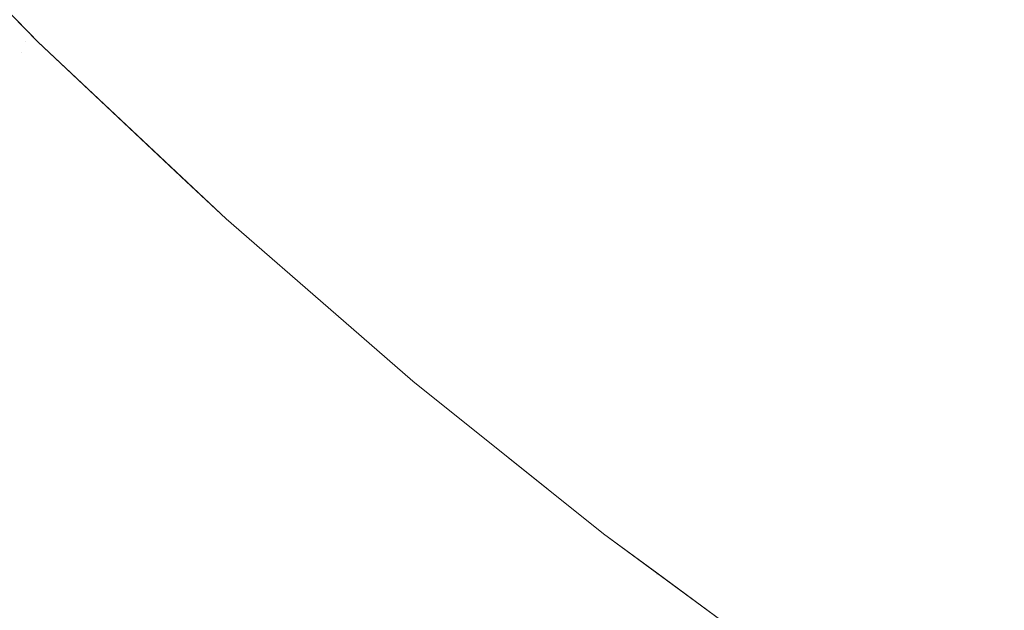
# Model space of a CAD drawing. Header units: centimetres. Extents: x -17.1 to 18.2, y 3.4 to 5.2.
# Tile 115 of 256: x -5.1716 to -5.1505, y 3.7203 to 3.7329. Entities that reach past the tile are written whole.
import ezdxf

# ---------------------------------------------------------------- set-up
doc = ezdxf.new("R2010")
doc.units = ezdxf.units.CM
doc.header["$LTSCALE"] = 2.54
doc.layers.add('Lucido design-1', color=7, linetype='Continuous')

# ---------------------------------------------------------------- blocks, each defined once
blk = doc.blocks.new('Gruppo-4-1')
at = {"color": 7, "linetype": 'Continuous', "lineweight": 9}
blk.add_3dface([(-17.020308, 5.100212, -1872.215514), (-17.020308, 3.500212, -1872.215514), (18.147234, 3.500212, -1872.215514), (18.147234, 5.100212, -1872.215514)], dxfattribs=at)
for points, invisible_edges in [([(-5.171201, 3.73243, -1872.915514), (-5.174516, 3.735811, -1872.915514), (-5.17525, 3.736559, -1872.715514), (-5.171381, 3.732614, -1872.715514)], 10), ([(-5.171376, 3.732631, -1872.713294), (-5.171381, 3.732614, -1872.715514), (-5.17525, 3.736559, -1872.715514), (-5.174519, 3.735819, -1872.713294)], 13), ([(-5.16658, 3.733423, -1872.685667), (-5.166821, 3.732827, -1872.687998), (-5.169989, 3.735845, -1872.687998), (-5.169737, 3.73643, -1872.685667)], 15), ([(-5.16222, 3.733491, -1872.676402), (-5.162531, 3.73267, -1872.678705), (-5.16573, 3.735525, -1872.678705), (-5.165404, 3.736331, -1872.676402)], 15), ([(-5.161538, 3.735292, -1872.67184), (-5.161167, 3.736274, -1872.669585), (-5.157959, 3.733599, -1872.669585), (-5.158311, 3.732601, -1872.67184)], 15), ([(-5.174443, 3.735985, -1872.7088), (-5.174376, 3.736132, -1872.706529), (-5.171238, 3.732949, -1872.706529), (-5.171303, 3.7328, -1872.7088)], 15), ([(-5.171403, 3.732568, -1872.918688), (-5.174548, 3.735758, -1872.918688), (-5.174516, 3.735811, -1872.915514), (-5.171201, 3.73243, -1872.915514)], 11), ([(-5.174519, 3.735819, -1872.713294), (-5.174491, 3.735881, -1872.711056), (-5.171349, 3.732694, -1872.711056), (-5.171376, 3.732631, -1872.713294)], 15), ([(-5.171303, 3.7328, -1872.7088), (-5.171349, 3.732694, -1872.711056), (-5.174491, 3.735881, -1872.711056), (-5.174443, 3.735985, -1872.7088)], 15), ([(-5.17022, 3.735311, -1872.690331), (-5.169989, 3.735845, -1872.687998), (-5.166821, 3.732827, -1872.687998), (-5.167041, 3.732284, -1872.690331)], 15), ([(-5.171559, 3.732206, -1872.925326), (-5.174711, 3.735402, -1872.925326), (-5.174607, 3.735628, -1872.921959), (-5.17146, 3.732436, -1872.921959)], 15), ([(-5.17146, 3.732436, -1872.921959), (-5.174607, 3.735628, -1872.921959), (-5.174548, 3.735758, -1872.918688), (-5.171403, 3.732568, -1872.918688)], 15), ([(-5.157588, 3.73465, -1872.66735), (-5.157197, 3.735755, -1872.665138), (-5.153957, 3.733238, -1872.665138), (-5.154326, 3.732116, -1872.66735)], 15), ([(-5.153571, 3.734414, -1872.662952), (-5.153167, 3.735643, -1872.660793), (-5.149904, 3.73329, -1872.660793), (-5.150284, 3.732043, -1872.662952)], 15), ([(-5.174862, 3.735072, -1872.928788), (-5.174711, 3.735402, -1872.925326), (-5.171559, 3.732206, -1872.925326), (-5.171626, 3.732051, -1872.927046)], 15), ([(-5.166034, 3.734772, -1872.681018), (-5.16573, 3.735525, -1872.678705), (-5.162531, 3.73267, -1872.678705), (-5.162821, 3.731904, -1872.681018)], 15), ([(-5.167041, 3.732284, -1872.690331), (-5.16724, 3.731791, -1872.692664), (-5.170428, 3.734828, -1872.692664), (-5.17022, 3.735311, -1872.690331)], 15), ([(-5.158311, 3.732601, -1872.67184), (-5.158644, 3.731658, -1872.674113), (-5.161889, 3.734365, -1872.674113), (-5.161538, 3.735292, -1872.67184)], 15), ([(-5.170615, 3.734394, -1872.694993), (-5.170428, 3.734828, -1872.692664), (-5.16724, 3.731791, -1872.692664), (-5.167419, 3.731349, -1872.694993)], 15), ([(-5.162821, 3.731904, -1872.681018), (-5.163091, 3.731191, -1872.683339), (-5.166318, 3.734071, -1872.683339), (-5.166034, 3.734772, -1872.681018)], 15), ([(-5.154326, 3.732116, -1872.66735), (-5.154677, 3.731049, -1872.669585), (-5.157959, 3.733599, -1872.669585), (-5.157588, 3.73465, -1872.66735)], 15), ([(-5.167419, 3.731349, -1872.694993), (-5.167577, 3.730958, -1872.697318), (-5.170781, 3.73401, -1872.697318), (-5.170615, 3.734394, -1872.694993)], 15), ([(-5.16222, 3.733491, -1872.676402), (-5.161889, 3.734365, -1872.674113), (-5.158644, 3.731658, -1872.674113), (-5.158958, 3.73077, -1872.676402)], 15), ([(-5.150284, 3.732043, -1872.662952), (-5.150647, 3.730851, -1872.665138), (-5.153957, 3.733238, -1872.665138), (-5.153571, 3.734414, -1872.662952)], 15), ([(-5.170926, 3.733674, -1872.699636), (-5.170781, 3.73401, -1872.697318), (-5.167577, 3.730958, -1872.697318), (-5.167716, 3.730616, -1872.699636)], 15), ([(-5.16658, 3.733423, -1872.685667), (-5.166318, 3.734071, -1872.683339), (-5.163091, 3.731191, -1872.683339), (-5.16334, 3.730532, -1872.685667)], 15), ([(-5.167716, 3.730616, -1872.699636), (-5.167834, 3.730323, -1872.701944), (-5.17105, 3.733386, -1872.701944), (-5.170926, 3.733674, -1872.699636)], 15), ([(-5.158958, 3.73077, -1872.676402), (-5.159253, 3.729937, -1872.678705), (-5.162531, 3.73267, -1872.678705), (-5.16222, 3.733491, -1872.676402)], 15), ([(-5.158311, 3.732601, -1872.67184), (-5.157959, 3.733599, -1872.669585), (-5.154677, 3.731049, -1872.669585), (-5.155009, 3.730036, -1872.67184)], 15), ([(-5.171154, 3.733144, -1872.704243), (-5.17105, 3.733386, -1872.701944), (-5.167834, 3.730323, -1872.701944), (-5.167934, 3.730077, -1872.704243)], 15), ([(-5.16334, 3.730532, -1872.685667), (-5.16357, 3.729926, -1872.687998), (-5.166821, 3.732827, -1872.687998), (-5.16658, 3.733423, -1872.685667)], 15), ([(-5.167934, 3.730077, -1872.704243), (-5.168014, 3.729878, -1872.706529), (-5.171238, 3.732949, -1872.706529), (-5.171154, 3.733144, -1872.704243)], 15), ([(-5.154326, 3.732116, -1872.66735), (-5.153957, 3.733238, -1872.665138), (-5.150647, 3.730851, -1872.665138), (-5.150993, 3.729713, -1872.66735)], 15), ([(-5.171303, 3.7328, -1872.7088), (-5.171238, 3.732949, -1872.706529), (-5.168014, 3.729878, -1872.706529), (-5.168076, 3.729726, -1872.7088)], 15), ([(-5.171201, 3.73243, -1872.715514), (-5.171381, 3.732614, -1872.715514), (-5.171376, 3.732631, -1872.713294)], 10), ([(-5.171376, 3.732631, -1872.713294), (-5.171349, 3.732694, -1872.711056), (-5.168119, 3.729618, -1872.711056), (-5.168145, 3.729554, -1872.713294)], 15), ([(-5.171201, 3.73243, -1872.715514), (-5.171376, 3.732631, -1872.713294), (-5.168145, 3.729554, -1872.713294)], 11), ([(-5.168076, 3.729726, -1872.7088), (-5.168119, 3.729618, -1872.711056), (-5.171349, 3.732694, -1872.711056), (-5.171303, 3.7328, -1872.7088)], 15), ([(-5.167041, 3.732284, -1872.690331), (-5.166821, 3.732827, -1872.687998), (-5.16357, 3.729926, -1872.687998), (-5.163779, 3.729373, -1872.690331)], 15), ([(-5.162821, 3.731904, -1872.681018), (-5.162531, 3.73267, -1872.678705), (-5.159253, 3.729937, -1872.678705), (-5.159528, 3.729158, -1872.681018)], 15), ([(-5.171559, 3.732206, -1872.925326), (-5.17146, 3.732436, -1872.921959), (-5.168225, 3.729356, -1872.921959), (-5.168268, 3.729252, -1872.923631)], 15), ([(-5.17146, 3.732436, -1872.921959), (-5.171403, 3.732568, -1872.918688), (-5.168171, 3.72949, -1872.918688), (-5.168193, 3.729435, -1872.920311)], 15), ([(-5.168193, 3.729435, -1872.920311), (-5.168225, 3.729356, -1872.921959), (-5.17146, 3.732436, -1872.921959)], 11), ([(-5.168171, 3.72949, -1872.918688), (-5.171403, 3.732568, -1872.918688), (-5.171201, 3.73243, -1872.915514)], 11), ([(-5.171381, 3.732614, -1872.715514), (-5.171201, 3.73243, -1872.715514), (-5.171201, 3.73243, -1872.915514)], 10), ([(-5.171201, 3.73243, -1872.915514), (-5.16814, 3.729548, -1872.915514), (-5.168171, 3.72949, -1872.918688)], 10), ([(-5.16814, 3.729548, -1872.915514), (-5.171201, 3.73243, -1872.915514), (-5.171201, 3.73243, -1872.715514), (-5.167173, 3.728638, -1872.715514)], 10), ([(-5.168145, 3.729554, -1872.713294), (-5.167173, 3.728638, -1872.715514), (-5.171201, 3.73243, -1872.715514)], 9), ([(-5.155009, 3.730036, -1872.67184), (-5.155324, 3.729079, -1872.674113), (-5.158644, 3.731658, -1872.674113), (-5.158311, 3.732601, -1872.67184)], 15), ([(-5.163779, 3.729373, -1872.690331), (-5.163969, 3.728872, -1872.692664), (-5.16724, 3.731791, -1872.692664), (-5.167041, 3.732284, -1872.690331)], 15), ([(-5.168384, 3.728964, -1872.927046), (-5.168459, 3.728778, -1872.928788), (-5.171704, 3.731869, -1872.928788), (-5.171626, 3.732051, -1872.927046)], 15), ([(-5.171626, 3.732051, -1872.927046), (-5.171559, 3.732206, -1872.925326), (-5.16832, 3.729121, -1872.925326), (-5.168384, 3.728964, -1872.927046)], 15), ([(-5.168268, 3.729252, -1872.923631), (-5.16832, 3.729121, -1872.925326), (-5.171559, 3.732206, -1872.925326)], 11), ([(-5.150993, 3.729713, -1872.66735), (-5.151322, 3.72863, -1872.669585), (-5.154677, 3.731049, -1872.669585), (-5.154326, 3.732116, -1872.66735)], 15), ([(-5.148966, 3.729707, -1872.665138), (-5.150647, 3.730851, -1872.665138), (-5.150284, 3.732043, -1872.662952), (-5.148615, 3.730908, -1872.662952)], 15), ([(-5.171796, 3.731657, -1872.930554), (-5.171704, 3.731869, -1872.928788), (-5.168459, 3.728778, -1872.928788), (-5.168546, 3.728563, -1872.930554)], 15), ([(-5.167419, 3.731349, -1872.694993), (-5.16724, 3.731791, -1872.692664), (-5.163969, 3.728872, -1872.692664), (-5.164139, 3.728422, -1872.694993)], 15), ([(-5.159528, 3.729158, -1872.681018), (-5.159784, 3.728433, -1872.683339), (-5.163091, 3.731191, -1872.683339), (-5.162821, 3.731904, -1872.681018)], 15), ([(-5.168546, 3.728563, -1872.930554), (-5.168646, 3.728316, -1872.932342), (-5.1719, 3.731415, -1872.932342), (-5.171796, 3.731657, -1872.930554)], 15), ([(-5.158958, 3.73077, -1872.676402), (-5.158644, 3.731658, -1872.674113), (-5.155324, 3.729079, -1872.674113), (-5.15562, 3.728177, -1872.676402)], 15), ([(-5.172018, 3.731142, -1872.934153), (-5.1719, 3.731415, -1872.932342), (-5.168646, 3.728316, -1872.932342), (-5.168759, 3.728038, -1872.934153)], 15), ([(-5.164139, 3.728422, -1872.694993), (-5.16429, 3.728024, -1872.697318), (-5.167577, 3.730958, -1872.697318), (-5.167419, 3.731349, -1872.694993)], 15), ([(-5.16334, 3.730532, -1872.685667), (-5.163091, 3.731191, -1872.683339), (-5.159784, 3.728433, -1872.683339), (-5.16002, 3.727763, -1872.685667)], 15), ([(-5.168759, 3.728038, -1872.934153), (-5.168885, 3.727726, -1872.935985), (-5.17215, 3.730836, -1872.935985), (-5.172018, 3.731142, -1872.934153)], 15), ([(-5.167716, 3.730616, -1872.699636), (-5.167577, 3.730958, -1872.697318), (-5.16429, 3.728024, -1872.697318), (-5.164421, 3.727676, -1872.699636)], 15), ([(-5.155009, 3.730036, -1872.67184), (-5.154677, 3.731049, -1872.669585), (-5.151322, 3.72863, -1872.669585), (-5.151635, 3.727603, -1872.67184)], 15), ([(-5.172296, 3.730496, -1872.937837), (-5.17215, 3.730836, -1872.935985), (-5.168885, 3.727726, -1872.935985), (-5.169025, 3.72738, -1872.937837)], 15), ([(-5.15562, 3.728177, -1872.676402), (-5.155898, 3.72733, -1872.678705), (-5.159253, 3.729937, -1872.678705), (-5.158958, 3.73077, -1872.676402)], 15), ([(-5.149301, 3.728562, -1872.66735), (-5.150993, 3.729713, -1872.66735), (-5.150647, 3.730851, -1872.665138), (-5.148966, 3.729707, -1872.665138)], 15), ([(-5.164421, 3.727676, -1872.699636), (-5.164534, 3.727378, -1872.701944), (-5.167834, 3.730323, -1872.701944), (-5.167716, 3.730616, -1872.699636)], 15), ([(-5.16002, 3.727763, -1872.685667), (-5.160238, 3.727147, -1872.687998), (-5.16357, 3.729926, -1872.687998), (-5.16334, 3.730532, -1872.685667)], 15), ([(-5.169025, 3.72738, -1872.937837), (-5.169179, 3.726997, -1872.939711), (-5.172458, 3.73012, -1872.939711), (-5.172296, 3.730496, -1872.937837)], 15), ([(-5.167934, 3.730077, -1872.704243), (-5.167834, 3.730323, -1872.701944), (-5.164534, 3.727378, -1872.701944), (-5.164629, 3.727128, -1872.704243)], 15), ([(-5.172636, 3.729708, -1872.941603), (-5.172458, 3.73012, -1872.939711), (-5.169179, 3.726997, -1872.939711), (-5.169349, 3.726578, -1872.941603)], 15), ([(-5.164629, 3.727128, -1872.704243), (-5.164705, 3.726926, -1872.706529), (-5.168014, 3.729878, -1872.706529), (-5.167934, 3.730077, -1872.704243)], 15), ([(-5.163779, 3.729373, -1872.690331), (-5.16357, 3.729926, -1872.687998), (-5.160238, 3.727147, -1872.687998), (-5.160436, 3.726585, -1872.690331)], 15), ([(-5.159528, 3.729158, -1872.681018), (-5.159253, 3.729937, -1872.678705), (-5.155898, 3.72733, -1872.678705), (-5.156158, 3.72654, -1872.681018)], 15), ([(-5.151635, 3.727603, -1872.67184), (-5.151931, 3.726632, -1872.674113), (-5.155324, 3.729079, -1872.674113), (-5.155009, 3.730036, -1872.67184)], 15), ([(-5.169349, 3.726578, -1872.941603), (-5.169535, 3.72612, -1872.943514), (-5.17283, 3.729258, -1872.943514), (-5.172636, 3.729708, -1872.941603)], 15), ([(-5.164764, 3.72677, -1872.7088), (-5.164806, 3.726661, -1872.711056), (-5.168119, 3.729618, -1872.711056), (-5.168076, 3.729726, -1872.7088)], 15), ([(-5.168076, 3.729726, -1872.7088), (-5.168014, 3.729878, -1872.706529), (-5.164705, 3.726926, -1872.706529), (-5.164764, 3.72677, -1872.7088)], 15), ([(-5.149619, 3.727471, -1872.669585), (-5.151322, 3.72863, -1872.669585), (-5.150993, 3.729713, -1872.66735), (-5.149301, 3.728562, -1872.66735)], 15), ([(-5.168193, 3.729435, -1872.920311), (-5.168171, 3.72949, -1872.918688), (-5.164855, 3.726531, -1872.918688), (-5.164876, 3.726475, -1872.920311)], 15), ([(-5.168171, 3.72949, -1872.918688), (-5.16814, 3.729548, -1872.915514), (-5.167173, 3.728638, -1872.915514)], 9), ([(-5.164842, 3.726564, -1872.917089), (-5.168171, 3.72949, -1872.918688), (-5.167173, 3.728638, -1872.915514)], 11), ([(-5.164842, 3.726564, -1872.917089), (-5.164855, 3.726531, -1872.918688), (-5.168171, 3.72949, -1872.918688)], 11), ([(-5.168145, 3.729554, -1872.713294), (-5.168119, 3.729618, -1872.711056), (-5.164806, 3.726661, -1872.711056), (-5.16483, 3.726596, -1872.713294)], 15), ([(-5.167173, 3.728638, -1872.715514), (-5.168145, 3.729554, -1872.713294), (-5.16483, 3.726596, -1872.713294)], 11), ([(-5.167173, 3.728638, -1872.715514), (-5.167173, 3.728638, -1872.915514), (-5.16814, 3.729548, -1872.915514)], 9), ([(-5.173041, 3.728769, -1872.945443), (-5.17283, 3.729258, -1872.943514), (-5.169535, 3.72612, -1872.943514), (-5.169736, 3.725622, -1872.945443)], 15), ([(-5.168268, 3.729252, -1872.923631), (-5.168225, 3.729356, -1872.921959), (-5.164907, 3.726394, -1872.921959), (-5.164947, 3.726288, -1872.923631)], 15), ([(-5.164876, 3.726475, -1872.920311), (-5.164907, 3.726394, -1872.921959), (-5.168225, 3.729356, -1872.921959), (-5.168193, 3.729435, -1872.920311)], 15), ([(-5.160436, 3.726585, -1872.690331), (-5.160616, 3.726076, -1872.692664), (-5.163969, 3.728872, -1872.692664), (-5.163779, 3.729373, -1872.690331)], 15), ([(-5.168384, 3.728964, -1872.927046), (-5.16832, 3.729121, -1872.925326), (-5.164997, 3.726156, -1872.925326), (-5.165057, 3.725995, -1872.927046)], 15), ([(-5.164947, 3.726288, -1872.923631), (-5.164997, 3.726156, -1872.925326), (-5.16832, 3.729121, -1872.925326), (-5.168268, 3.729252, -1872.923631)], 15), ([(-5.156158, 3.72654, -1872.681018), (-5.156399, 3.725804, -1872.683339), (-5.159784, 3.728433, -1872.683339), (-5.159528, 3.729158, -1872.681018)], 15), ([(-5.15562, 3.728177, -1872.676402), (-5.155324, 3.729079, -1872.674113), (-5.151931, 3.726632, -1872.674113), (-5.152209, 3.725717, -1872.676402)], 15), ([(-5.165057, 3.725995, -1872.927046), (-5.165129, 3.725806, -1872.928788), (-5.168459, 3.728778, -1872.928788), (-5.168384, 3.728964, -1872.927046)], 15), ([(-5.164139, 3.728422, -1872.694993), (-5.163969, 3.728872, -1872.692664), (-5.160616, 3.726076, -1872.692664), (-5.160778, 3.725619, -1872.694993)], 15), ([(-5.169736, 3.725622, -1872.945443), (-5.169954, 3.725082, -1872.947388), (-5.173269, 3.72824, -1872.947388), (-5.173041, 3.728769, -1872.945443)], 15), ([(-5.168546, 3.728563, -1872.930554), (-5.168459, 3.728778, -1872.928788), (-5.165129, 3.725806, -1872.928788), (-5.165212, 3.725587, -1872.930554)], 15), ([(-5.167173, 3.728638, -1872.915514), (-5.164821, 3.726594, -1872.915514), (-5.164842, 3.726564, -1872.917089)], 10), ([(-5.164821, 3.726594, -1872.915514), (-5.167173, 3.728638, -1872.915514), (-5.167173, 3.728638, -1872.715514), (-5.164821, 3.726594, -1872.715514)], 10), ([(-5.16483, 3.726596, -1872.713294), (-5.164821, 3.726594, -1872.715514), (-5.167173, 3.728638, -1872.715514)], 9), ([(-5.149922, 3.726437, -1872.67184), (-5.151635, 3.727603, -1872.67184), (-5.151322, 3.72863, -1872.669585), (-5.149619, 3.727471, -1872.669585)], 15), ([(-5.165212, 3.725587, -1872.930554), (-5.165307, 3.725336, -1872.932342), (-5.168646, 3.728316, -1872.932342), (-5.168546, 3.728563, -1872.930554)], 15), ([(-5.160778, 3.725619, -1872.694993), (-5.160921, 3.725214, -1872.697318), (-5.16429, 3.728024, -1872.697318), (-5.164139, 3.728422, -1872.694993)], 15), ([(-5.16002, 3.727763, -1872.685667), (-5.159784, 3.728433, -1872.683339), (-5.156399, 3.725804, -1872.683339), (-5.156623, 3.725124, -1872.685667)], 15), ([(-5.173516, 3.727668, -1872.949348), (-5.173269, 3.72824, -1872.947388), (-5.169954, 3.725082, -1872.947388), (-5.17019, 3.7245, -1872.949348)], 15), ([(-5.168759, 3.728038, -1872.934153), (-5.168646, 3.728316, -1872.932342), (-5.165307, 3.725336, -1872.932342), (-5.165414, 3.725053, -1872.934153)], 15), ([(-5.165414, 3.725053, -1872.934153), (-5.165534, 3.724736, -1872.935985), (-5.168885, 3.727726, -1872.935985), (-5.168759, 3.728038, -1872.934153)], 15), ([(-5.164421, 3.727676, -1872.699636), (-5.16429, 3.728024, -1872.697318), (-5.160921, 3.725214, -1872.697318), (-5.161045, 3.724861, -1872.699636)], 15), ([(-5.152209, 3.725717, -1872.676402), (-5.15247, 3.724858, -1872.678705), (-5.155898, 3.72733, -1872.678705), (-5.15562, 3.728177, -1872.676402)], 15), ([(-5.17019, 3.7245, -1872.949348), (-5.170443, 3.723874, -1872.951323), (-5.173781, 3.727053, -1872.951323), (-5.173516, 3.727668, -1872.949348)], 15), ([(-5.169025, 3.72738, -1872.937837), (-5.168885, 3.727726, -1872.935985), (-5.165534, 3.724736, -1872.935985), (-5.165668, 3.724384, -1872.937837)], 15), ([(-5.161045, 3.724861, -1872.699636), (-5.161153, 3.724558, -1872.701944), (-5.164534, 3.727378, -1872.701944), (-5.164421, 3.727676, -1872.699636)], 15), ([(-5.156623, 3.725124, -1872.685667), (-5.156828, 3.724499, -1872.687998), (-5.160238, 3.727147, -1872.687998), (-5.16002, 3.727763, -1872.685667)], 15), ([(-5.150208, 3.72546, -1872.674113), (-5.151931, 3.726632, -1872.674113), (-5.151635, 3.727603, -1872.67184), (-5.149922, 3.726437, -1872.67184)], 15), ([(-5.165668, 3.724384, -1872.937837), (-5.165815, 3.723995, -1872.939711), (-5.169179, 3.726997, -1872.939711), (-5.169025, 3.72738, -1872.937837)], 15), ([(-5.164629, 3.727128, -1872.704243), (-5.164534, 3.727378, -1872.701944), (-5.161153, 3.724558, -1872.701944), (-5.161242, 3.724304, -1872.704243)], 15), ([(-5.156158, 3.72654, -1872.681018), (-5.155898, 3.72733, -1872.678705), (-5.15247, 3.724858, -1872.678705), (-5.152714, 3.724056, -1872.681018)], 15), ([(-5.174065, 3.726394, -1872.953311), (-5.173781, 3.727053, -1872.951323), (-5.170443, 3.723874, -1872.951323), (-5.170715, 3.723203, -1872.953311)], 15), ([(-5.169349, 3.726578, -1872.941603), (-5.169179, 3.726997, -1872.939711), (-5.165815, 3.723995, -1872.939711), (-5.165976, 3.723568, -1872.941603)], 15), ([(-5.161242, 3.724304, -1872.704243), (-5.161315, 3.724098, -1872.706529), (-5.164705, 3.726926, -1872.706529), (-5.164629, 3.727128, -1872.704243)], 15), ([(-5.160436, 3.726585, -1872.690331), (-5.160238, 3.727147, -1872.687998), (-5.156828, 3.724499, -1872.687998), (-5.157016, 3.723928, -1872.690331)], 15), ([(-5.161371, 3.723941, -1872.7088), (-5.16141, 3.723829, -1872.711056), (-5.164806, 3.726661, -1872.711056), (-5.164764, 3.72677, -1872.7088)], 15), ([(-5.164764, 3.72677, -1872.7088), (-5.164705, 3.726926, -1872.706529), (-5.161315, 3.724098, -1872.706529), (-5.161371, 3.723941, -1872.7088)], 15), ([(-5.165976, 3.723568, -1872.941603), (-5.166153, 3.723102, -1872.943514), (-5.169535, 3.72612, -1872.943514), (-5.169349, 3.726578, -1872.941603)], 15), ([(-5.164876, 3.726475, -1872.920311), (-5.164855, 3.726531, -1872.918688), (-5.161457, 3.723697, -1872.918688), (-5.161477, 3.72364, -1872.920311)], 15), ([(-5.161445, 3.72373, -1872.917089), (-5.161457, 3.723697, -1872.918688), (-5.164855, 3.726531, -1872.918688), (-5.164842, 3.726564, -1872.917089)], 15), ([(-5.164842, 3.726564, -1872.917089), (-5.164821, 3.726594, -1872.915514), (-5.163173, 3.725162, -1872.915514)], 9), ([(-5.161445, 3.72373, -1872.917089), (-5.164842, 3.726564, -1872.917089), (-5.163173, 3.725162, -1872.915514)], 11), ([(-5.16483, 3.726596, -1872.713294), (-5.164806, 3.726661, -1872.711056), (-5.16141, 3.723829, -1872.711056), (-5.161433, 3.723763, -1872.713294)], 15), ([(-5.16483, 3.726596, -1872.713294), (-5.161433, 3.723763, -1872.713294), (-5.163173, 3.725162, -1872.715514)], 11), ([(-5.163173, 3.725162, -1872.715514), (-5.164821, 3.726594, -1872.715514), (-5.16483, 3.726596, -1872.713294)], 10), ([(-5.164821, 3.726594, -1872.715514), (-5.163173, 3.725162, -1872.715514), (-5.163173, 3.725162, -1872.915514), (-5.164821, 3.726594, -1872.915514)], 10), ([(-5.157016, 3.723928, -1872.690331), (-5.157186, 3.723411, -1872.692664), (-5.160616, 3.726076, -1872.692664), (-5.160436, 3.726585, -1872.690331)], 15), ([(-5.152714, 3.724056, -1872.681018), (-5.152941, 3.72331, -1872.683339), (-5.156399, 3.725804, -1872.683339), (-5.156158, 3.72654, -1872.681018)], 15), ([(-5.150477, 3.724539, -1872.676402), (-5.152209, 3.725717, -1872.676402), (-5.151931, 3.726632, -1872.674113), (-5.150208, 3.72546, -1872.674113)], 15), ([(-5.170715, 3.723203, -1872.953311), (-5.171005, 3.722485, -1872.955309), (-5.174369, 3.725689, -1872.955309), (-5.174065, 3.726394, -1872.953311)], 15), ([(-5.164947, 3.726288, -1872.923631), (-5.164907, 3.726394, -1872.921959), (-5.161506, 3.723558, -1872.921959), (-5.161544, 3.72345, -1872.923631)], 15), ([(-5.161477, 3.72364, -1872.920311), (-5.161506, 3.723558, -1872.921959), (-5.164907, 3.726394, -1872.921959), (-5.164876, 3.726475, -1872.920311)], 15), ([(-5.169736, 3.725622, -1872.945443), (-5.169535, 3.72612, -1872.943514), (-5.166153, 3.723102, -1872.943514), (-5.166345, 3.722595, -1872.945443)], 15), ([(-5.165057, 3.725995, -1872.927046), (-5.164997, 3.726156, -1872.925326), (-5.161591, 3.723316, -1872.925326), (-5.161649, 3.723153, -1872.927046)], 15), ([(-5.161544, 3.72345, -1872.923631), (-5.161591, 3.723316, -1872.925326), (-5.164997, 3.726156, -1872.925326), (-5.164947, 3.726288, -1872.923631)], 15), ([(-5.161649, 3.723153, -1872.927046), (-5.161717, 3.722961, -1872.928788), (-5.165129, 3.725806, -1872.928788), (-5.165057, 3.725995, -1872.927046)], 15), ([(-5.160778, 3.725619, -1872.694993), (-5.160616, 3.726076, -1872.692664), (-5.157186, 3.723411, -1872.692664), (-5.157338, 3.722947, -1872.694993)], 15), ([(-5.174694, 3.724937, -1872.957318), (-5.174369, 3.725689, -1872.955309), (-5.171005, 3.722485, -1872.955309), (-5.171315, 3.721719, -1872.957318)], 15), ([(-5.165212, 3.725587, -1872.930554), (-5.165129, 3.725806, -1872.928788), (-5.161717, 3.722961, -1872.928788), (-5.161795, 3.722738, -1872.930554)], 15), ([(-5.156623, 3.725124, -1872.685667), (-5.156399, 3.725804, -1872.683339), (-5.152941, 3.72331, -1872.683339), (-5.153151, 3.72262, -1872.685667)], 15), ([(-5.15073, 3.723675, -1872.678705), (-5.15247, 3.724858, -1872.678705), (-5.152209, 3.725717, -1872.676402), (-5.150477, 3.724539, -1872.676402)], 15), ([(-5.166345, 3.722595, -1872.945443), (-5.166552, 3.722046, -1872.947388), (-5.169954, 3.725082, -1872.947388), (-5.169736, 3.725622, -1872.945443)], 15), ([(-5.161795, 3.722738, -1872.930554), (-5.161885, 3.722483, -1872.932342), (-5.165307, 3.725336, -1872.932342), (-5.165212, 3.725587, -1872.930554)], 15), ([(-5.157338, 3.722947, -1872.694993), (-5.157473, 3.722536, -1872.697318), (-5.160921, 3.725214, -1872.697318), (-5.160778, 3.725619, -1872.694993)], 15), ([(-5.165414, 3.725053, -1872.934153), (-5.165307, 3.725336, -1872.932342), (-5.161885, 3.722483, -1872.932342), (-5.161987, 3.722195, -1872.934153)], 15), ([(-5.17019, 3.7245, -1872.949348), (-5.169954, 3.725082, -1872.947388), (-5.166552, 3.722046, -1872.947388), (-5.166777, 3.721454, -1872.949348)], 15), ([(-5.161987, 3.722195, -1872.934153), (-5.162101, 3.721873, -1872.935985), (-5.165534, 3.724736, -1872.935985), (-5.165414, 3.725053, -1872.934153)], 15), ([(-5.163173, 3.725162, -1872.915514), (-5.161424, 3.723762, -1872.915514), (-5.161445, 3.72373, -1872.917089)], 10), ([(-5.163173, 3.725162, -1872.715514), (-5.159092, 3.721895, -1872.715514), (-5.159092, 3.721895, -1872.915514), (-5.161424, 3.723762, -1872.915514)], 10), ([(-5.161424, 3.723762, -1872.915514), (-5.163173, 3.725162, -1872.915514), (-5.163173, 3.725162, -1872.715514)], 10), ([(-5.159092, 3.721895, -1872.715514), (-5.163173, 3.725162, -1872.715514), (-5.161433, 3.723763, -1872.713294)], 10), ([(-5.161045, 3.724861, -1872.699636), (-5.160921, 3.725214, -1872.697318), (-5.157473, 3.722536, -1872.697318), (-5.157591, 3.722177, -1872.699636)], 15), ([(-5.153151, 3.72262, -1872.685667), (-5.153344, 3.721986, -1872.687998), (-5.156828, 3.724499, -1872.687998), (-5.156623, 3.725124, -1872.685667)], 15), ([(-5.171315, 3.721719, -1872.957318), (-5.171645, 3.720903, -1872.959334), (-5.175039, 3.724136, -1872.959334), (-5.174694, 3.724937, -1872.957318)], 15), ([(-5.157591, 3.722177, -1872.699636), (-5.157692, 3.721869, -1872.701944), (-5.161153, 3.724558, -1872.701944), (-5.161045, 3.724861, -1872.699636)], 15), ([(-5.150966, 3.722867, -1872.681018), (-5.152714, 3.724056, -1872.681018), (-5.15247, 3.724858, -1872.678705), (-5.15073, 3.723675, -1872.678705)], 15), ([(-5.165668, 3.724384, -1872.937837), (-5.165534, 3.724736, -1872.935985), (-5.162101, 3.721873, -1872.935985), (-5.162227, 3.721515, -1872.937837)], 15), ([(-5.166777, 3.721454, -1872.949348), (-5.167018, 3.720817, -1872.951323), (-5.170443, 3.723874, -1872.951323), (-5.17019, 3.7245, -1872.949348)], 15), ([(-5.161242, 3.724304, -1872.704243), (-5.161153, 3.724558, -1872.701944), (-5.157692, 3.721869, -1872.701944), (-5.157777, 3.721611, -1872.704243)], 15), ([(-5.157016, 3.723928, -1872.690331), (-5.156828, 3.724499, -1872.687998), (-5.153344, 3.721986, -1872.687998), (-5.15352, 3.721407, -1872.690331)], 15), ([(-5.150477, 3.724539, -1872.676402), (-5.148728, 3.723397, -1872.676402), (-5.148972, 3.722527, -1872.678705), (-5.15073, 3.723675, -1872.678705)], 15), ([(-5.162227, 3.721515, -1872.937837), (-5.162367, 3.72112, -1872.939711), (-5.165815, 3.723995, -1872.939711), (-5.165668, 3.724384, -1872.937837)], 15), ([(-5.157777, 3.721611, -1872.704243), (-5.157845, 3.721403, -1872.706529), (-5.161315, 3.724098, -1872.706529), (-5.161242, 3.724304, -1872.704243)], 15), ([(-5.165976, 3.723568, -1872.941603), (-5.165815, 3.723995, -1872.939711), (-5.162367, 3.72112, -1872.939711), (-5.16252, 3.720686, -1872.941603)], 15), ([(-5.161371, 3.723941, -1872.7088), (-5.161315, 3.724098, -1872.706529), (-5.157845, 3.721403, -1872.706529), (-5.157898, 3.721243, -1872.7088)], 15), ([(-5.151185, 3.722116, -1872.683339), (-5.152941, 3.72331, -1872.683339), (-5.152714, 3.724056, -1872.681018), (-5.150966, 3.722867, -1872.681018)], 15), ([(-5.170715, 3.723203, -1872.953311), (-5.170443, 3.723874, -1872.951323), (-5.167018, 3.720817, -1872.951323), (-5.167276, 3.720134, -1872.953311)], 15), ([(-5.161433, 3.723763, -1872.713294), (-5.16141, 3.723829, -1872.711056), (-5.157935, 3.72113, -1872.711056), (-5.157957, 3.721063, -1872.713294)], 15), ([(-5.157898, 3.721243, -1872.7088), (-5.157935, 3.72113, -1872.711056), (-5.16141, 3.723829, -1872.711056), (-5.161371, 3.723941, -1872.7088)], 15), ([(-5.15352, 3.721407, -1872.690331), (-5.15368, 3.720883, -1872.692664), (-5.157186, 3.723411, -1872.692664), (-5.157016, 3.723928, -1872.690331)], 15), ([(-5.16252, 3.720686, -1872.941603), (-5.162687, 3.720212, -1872.943514), (-5.166153, 3.723102, -1872.943514), (-5.165976, 3.723568, -1872.941603)], 15), ([(-5.157998, 3.720937, -1872.920311), (-5.158025, 3.720854, -1872.921959), (-5.161506, 3.723558, -1872.921959), (-5.161477, 3.72364, -1872.920311)], 15), ([(-5.161477, 3.72364, -1872.920311), (-5.161457, 3.723697, -1872.918688), (-5.157979, 3.720995, -1872.918688), (-5.157998, 3.720937, -1872.920311)], 15), ([(-5.157968, 3.721029, -1872.917089), (-5.157979, 3.720995, -1872.918688), (-5.161457, 3.723697, -1872.918688), (-5.161445, 3.72373, -1872.917089)], 15), ([(-5.161445, 3.72373, -1872.917089), (-5.161424, 3.723762, -1872.915514), (-5.159092, 3.721895, -1872.915514)], 9), ([(-5.159092, 3.721895, -1872.915514), (-5.157968, 3.721029, -1872.917089), (-5.161445, 3.72373, -1872.917089)], 11), ([(-5.161433, 3.723763, -1872.713294), (-5.157957, 3.721063, -1872.713294), (-5.159092, 3.721895, -1872.715514)], 11), ([(-5.15073, 3.723675, -1872.678705), (-5.148972, 3.722527, -1872.678705), (-5.1492, 3.721714, -1872.681018), (-5.150966, 3.722867, -1872.681018)], 15), ([(-5.158061, 3.720745, -1872.923631), (-5.158106, 3.720608, -1872.925326), (-5.161591, 3.723316, -1872.925326), (-5.161544, 3.72345, -1872.923631)], 15), ([(-5.161544, 3.72345, -1872.923631), (-5.161506, 3.723558, -1872.921959), (-5.158025, 3.720854, -1872.921959), (-5.158061, 3.720745, -1872.923631)], 15), ([(-5.157338, 3.722947, -1872.694993), (-5.157186, 3.723411, -1872.692664), (-5.15368, 3.720883, -1872.692664), (-5.153823, 3.720412, -1872.694993)], 15), ([(-5.167276, 3.720134, -1872.953311), (-5.167553, 3.719404, -1872.955309), (-5.171005, 3.722485, -1872.955309), (-5.170715, 3.723203, -1872.953311)], 15), ([(-5.158161, 3.720443, -1872.927046), (-5.158225, 3.720248, -1872.928788), (-5.161717, 3.722961, -1872.928788), (-5.161649, 3.723153, -1872.927046)], 15), ([(-5.161649, 3.723153, -1872.927046), (-5.161591, 3.723316, -1872.925326), (-5.158106, 3.720608, -1872.925326), (-5.158161, 3.720443, -1872.927046)], 15), ([(-5.151389, 3.721422, -1872.685667), (-5.153151, 3.72262, -1872.685667), (-5.152941, 3.72331, -1872.683339), (-5.151185, 3.722116, -1872.683339)], 15), ([(-5.166345, 3.722595, -1872.945443), (-5.166153, 3.723102, -1872.943514), (-5.162687, 3.720212, -1872.943514), (-5.162869, 3.719697, -1872.945443)], 15), ([(-5.161795, 3.722738, -1872.930554), (-5.161717, 3.722961, -1872.928788), (-5.158225, 3.720248, -1872.928788), (-5.158299, 3.720021, -1872.930554)], 15), ([(-5.153823, 3.720412, -1872.694993), (-5.15395, 3.719996, -1872.697318), (-5.157473, 3.722536, -1872.697318), (-5.157338, 3.722947, -1872.694993)], 15), ([(-5.158299, 3.720021, -1872.930554), (-5.158384, 3.719763, -1872.932342), (-5.161885, 3.722483, -1872.932342), (-5.161795, 3.722738, -1872.930554)], 15), ([(-5.150966, 3.722867, -1872.681018), (-5.1492, 3.721714, -1872.681018), (-5.149412, 3.720958, -1872.683339), (-5.151185, 3.722116, -1872.683339)], 15), ([(-5.162869, 3.719697, -1872.945443), (-5.163066, 3.719139, -1872.947388), (-5.166552, 3.722046, -1872.947388), (-5.166345, 3.722595, -1872.945443)], 15), ([(-5.157591, 3.722177, -1872.699636), (-5.157473, 3.722536, -1872.697318), (-5.15395, 3.719996, -1872.697318), (-5.154061, 3.719631, -1872.699636)], 15), ([(-5.151575, 3.720783, -1872.687998), (-5.153344, 3.721986, -1872.687998), (-5.153151, 3.72262, -1872.685667), (-5.151389, 3.721422, -1872.685667)], 15), ([(-5.171315, 3.721719, -1872.957318), (-5.171005, 3.722485, -1872.955309), (-5.167553, 3.719404, -1872.955309), (-5.167848, 3.718625, -1872.957318)], 15), ([(-5.161987, 3.722195, -1872.934153), (-5.161885, 3.722483, -1872.932342), (-5.158384, 3.719763, -1872.932342), (-5.15848, 3.719471, -1872.934153)], 15), ([(-5.15848, 3.719471, -1872.934153), (-5.158587, 3.719143, -1872.935985), (-5.162101, 3.721873, -1872.935985), (-5.161987, 3.722195, -1872.934153)], 15), ([(-5.154061, 3.719631, -1872.699636), (-5.154156, 3.719319, -1872.701944), (-5.157692, 3.721869, -1872.701944), (-5.157591, 3.722177, -1872.699636)], 15), ([(-5.151185, 3.722116, -1872.683339), (-5.149412, 3.720958, -1872.683339), (-5.149609, 3.720259, -1872.685667), (-5.151389, 3.721422, -1872.685667)], 15), ([(-5.166777, 3.721454, -1872.949348), (-5.166552, 3.722046, -1872.947388), (-5.163066, 3.719139, -1872.947388), (-5.163279, 3.718538, -1872.949348)], 15), ([(-5.157968, 3.721029, -1872.917089), (-5.159092, 3.721895, -1872.915514), (-5.155154, 3.718998, -1872.915514)], 9), ([(-5.159092, 3.721895, -1872.915514), (-5.159092, 3.721895, -1872.715514), (-5.157952, 3.721057, -1872.715514)], 9), ([(-5.157952, 3.721057, -1872.715514), (-5.155154, 3.718998, -1872.715514), (-5.155154, 3.718998, -1872.915514), (-5.159092, 3.721895, -1872.915514)], 10), ([(-5.157957, 3.721063, -1872.713294), (-5.157952, 3.721057, -1872.715514), (-5.159092, 3.721895, -1872.715514)], 9), ([(-5.151746, 3.7202, -1872.690331), (-5.15352, 3.721407, -1872.690331), (-5.153344, 3.721986, -1872.687998), (-5.151575, 3.720783, -1872.687998)], 15), ([(-5.167848, 3.718625, -1872.957318), (-5.168162, 3.717795, -1872.959334), (-5.171645, 3.720903, -1872.959334), (-5.171315, 3.721719, -1872.957318)], 15), ([(-5.162227, 3.721515, -1872.937837), (-5.162101, 3.721873, -1872.935985), (-5.158587, 3.719143, -1872.935985), (-5.158707, 3.71878, -1872.937837)], 15), ([(-5.157777, 3.721611, -1872.704243), (-5.157692, 3.721869, -1872.701944), (-5.154156, 3.719319, -1872.701944), (-5.154235, 3.719058, -1872.704243)], 15), ([(-5.158707, 3.71878, -1872.937837), (-5.158839, 3.718378, -1872.939711), (-5.162367, 3.72112, -1872.939711), (-5.162227, 3.721515, -1872.937837)], 15), ([(-5.154235, 3.719058, -1872.704243), (-5.1543, 3.718846, -1872.706529), (-5.157845, 3.721403, -1872.706529), (-5.157777, 3.721611, -1872.704243)], 15), ([(-5.163279, 3.718538, -1872.949348), (-5.163508, 3.71789, -1872.951323), (-5.167018, 3.720817, -1872.951323), (-5.166777, 3.721454, -1872.949348)], 15), ([(-5.157898, 3.721243, -1872.7088), (-5.157845, 3.721403, -1872.706529), (-5.1543, 3.718846, -1872.706529), (-5.154349, 3.718684, -1872.7088)], 15), ([(-5.1519, 3.719672, -1872.692664), (-5.15368, 3.720883, -1872.692664), (-5.15352, 3.721407, -1872.690331), (-5.151746, 3.7202, -1872.690331)], 15), ([(-5.151389, 3.721422, -1872.685667), (-5.149609, 3.720259, -1872.685667), (-5.149789, 3.719616, -1872.687998), (-5.151575, 3.720783, -1872.687998)], 15), ([(-5.16252, 3.720686, -1872.941603), (-5.162367, 3.72112, -1872.939711), (-5.158839, 3.718378, -1872.939711), (-5.158983, 3.717938, -1872.941603)], 15), ([(-5.157957, 3.721063, -1872.713294), (-5.157935, 3.72113, -1872.711056), (-5.154384, 3.718569, -1872.711056), (-5.154405, 3.718501, -1872.713294)], 15), ([(-5.157957, 3.721063, -1872.713294), (-5.154405, 3.718501, -1872.713294), (-5.155154, 3.718998, -1872.715514)], 11), ([(-5.155154, 3.718998, -1872.715514), (-5.157952, 3.721057, -1872.715514), (-5.157957, 3.721063, -1872.713294)], 10), ([(-5.154349, 3.718684, -1872.7088), (-5.154384, 3.718569, -1872.711056), (-5.157935, 3.72113, -1872.711056), (-5.157898, 3.721243, -1872.7088)], 15), ([(-5.171995, 3.720038, -1872.961357), (-5.171645, 3.720903, -1872.959334), (-5.168162, 3.717795, -1872.959334), (-5.168495, 3.716914, -1872.961357)], 15), ([(-5.158061, 3.720745, -1872.923631), (-5.158025, 3.720854, -1872.921959), (-5.154469, 3.71829, -1872.921959), (-5.154503, 3.718179, -1872.923631)], 15), ([(-5.154443, 3.718374, -1872.920311), (-5.154469, 3.71829, -1872.921959), (-5.158025, 3.720854, -1872.921959), (-5.157998, 3.720937, -1872.920311)], 15), ([(-5.157998, 3.720937, -1872.920311), (-5.157979, 3.720995, -1872.918688), (-5.154426, 3.718433, -1872.918688), (-5.154443, 3.718374, -1872.920311)], 15), ([(-5.154415, 3.718467, -1872.917089), (-5.154426, 3.718433, -1872.918688), (-5.157979, 3.720995, -1872.918688), (-5.157968, 3.721029, -1872.917089)], 15), ([(-5.155154, 3.718998, -1872.915514), (-5.154415, 3.718467, -1872.917089), (-5.157968, 3.721029, -1872.917089)], 11), ([(-5.152039, 3.719199, -1872.694993), (-5.153823, 3.720412, -1872.694993), (-5.15368, 3.720883, -1872.692664), (-5.1519, 3.719672, -1872.692664)], 15), ([(-5.167276, 3.720134, -1872.953311), (-5.167018, 3.720817, -1872.951323), (-5.163508, 3.71789, -1872.951323), (-5.163753, 3.717196, -1872.953311)], 15), ([(-5.158983, 3.717938, -1872.941603), (-5.159141, 3.717457, -1872.943514), (-5.162687, 3.720212, -1872.943514), (-5.16252, 3.720686, -1872.941603)], 15), ([(-5.154503, 3.718179, -1872.923631), (-5.154545, 3.71804, -1872.925326), (-5.158106, 3.720608, -1872.925326), (-5.158061, 3.720745, -1872.923631)], 15), ([(-5.151575, 3.720783, -1872.687998), (-5.149789, 3.719616, -1872.687998), (-5.149954, 3.719029, -1872.690331), (-5.151746, 3.7202, -1872.690331)], 15), ([(-5.154596, 3.717872, -1872.927046), (-5.154656, 3.717674, -1872.928788), (-5.158225, 3.720248, -1872.928788), (-5.158161, 3.720443, -1872.927046)], 15), ([(-5.158161, 3.720443, -1872.927046), (-5.158106, 3.720608, -1872.925326), (-5.154545, 3.71804, -1872.925326), (-5.154596, 3.717872, -1872.927046)], 15), ([(-5.152161, 3.718779, -1872.697318), (-5.15395, 3.719996, -1872.697318), (-5.153823, 3.720412, -1872.694993), (-5.152039, 3.719199, -1872.694993)], 15)]:
    blk.add_3dface(points, dxfattribs=dict(at, invisible_edges=invisible_edges))
blk = doc.blocks.new('Gruppo-5-1')
at = {"color": 7}
blk.add_blockref('Gruppo-4-1', (0, 0), dxfattribs=at)

msp = doc.modelspace()

# ---------------------------------------------------------------- block references
at = {"layer": 'Lucido design-1', "color": 7}
msp.add_blockref('Gruppo-5-1', (0, 0), dxfattribs=at)

doc.saveas('drawing.dxf')
